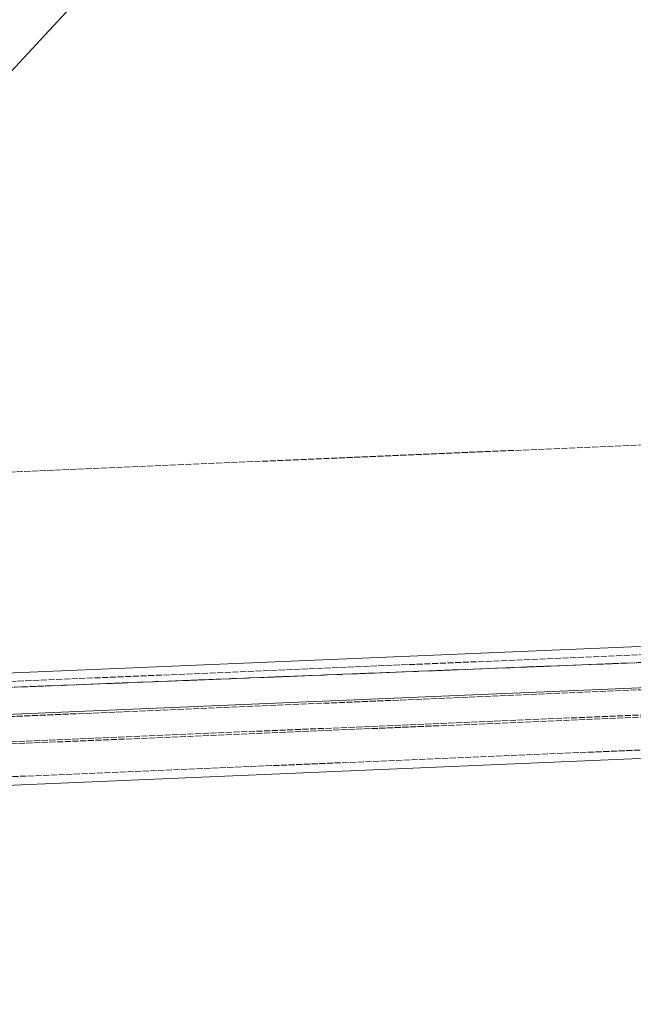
# Model space of a CAD drawing. Header units: millimetres. Extents: x -15129 to 9171, y -18789 to 5877.
# Tile 234 of 256: x -8325 to -8025, y -1234 to -753. Entities that reach past the tile are written whole.
import ezdxf

# ---------------------------------------------------------------- set-up
doc = ezdxf.new("R2010")
doc.units = ezdxf.units.MM
doc.linetypes.add('ACAD_ISO02W100', pattern=[15, 12, -3])
doc.linetypes.add('ACAD_ISO04W100', pattern=[30, 24, -3, 0, -3])
for name, color, linetype in [('AS_Belki', 145, 'Continuous'), ('AS_DIM_ON', 7, 'Continuous'), ('AS_Sciany betonowe', 252, 'Continuous'), ('AS_Siatki', 72, 'Continuous')]:
    doc.layers.add(name, color=color, linetype=linetype)

msp = doc.modelspace()

# ---------------------------------------------------------------- linework, layer by layer
at = {"layer": 'AS_Belki', "color": 145, "linetype": 'Continuous', "lineweight": 13, "ltscale": 0.25}
for p, q in [((-7895.44, -1053.33), (-8826.79, -1092.81)), ((-7881.29, -1072.87), (-8839.22, -1113.49)), ((-8837.76, -1148.02), (-7879.83, -1107.41))]:
    msp.add_line(p, q, dxfattribs=at)
at = {"layer": 'AS_Belki', "color": 84, "linetype": 'ACAD_ISO02W100', "lineweight": 13, "ltscale": 0.25}
for p, q in [((-7884.47, -1056.97), (-8837.4, -1097.37)), ((-7881.25, -1073.95), (-8839.18, -1114.57)), ((-8838.66, -1126.83), (-7880.74, -1086.22)), ((-8838.63, -1127.91), (-7880.7, -1087.3)), ((-8837.94, -1143.92), (-7880.01, -1103.31))]:
    msp.add_line(p, q, dxfattribs=at)
at = {"layer": 'AS_DIM_ON', "color": 7, "lineweight": 13}
msp.add_line((-8740.4, -1222.11), (-7857.78, -268.91), dxfattribs=at)
at = {"layer": 'AS_Sciany betonowe', "color": 145, "linetype": 'ACAD_ISO02W100', "lineweight": 13, "ltscale": 0.25}
msp.add_line((-489.39, -634.96), (-12160.18, -1139.01), dxfattribs=at)
at = {"layer": 'AS_Sciany betonowe', "color": 84, "linetype": 'ACAD_ISO02W100', "lineweight": 13, "ltscale": 0.25}
msp.add_line((-725.34, -778.93), (-9807.37, -1136.98), dxfattribs=at)
at = {"layer": 'AS_Siatki', "color": 20, "linetype": 'ACAD_ISO04W100', "lineweight": 13, "ltscale": 0.25}
msp.add_line((-491.11, -769.7), (-12256.44, -1233.53), dxfattribs=at)

doc.saveas('drawing.dxf')
